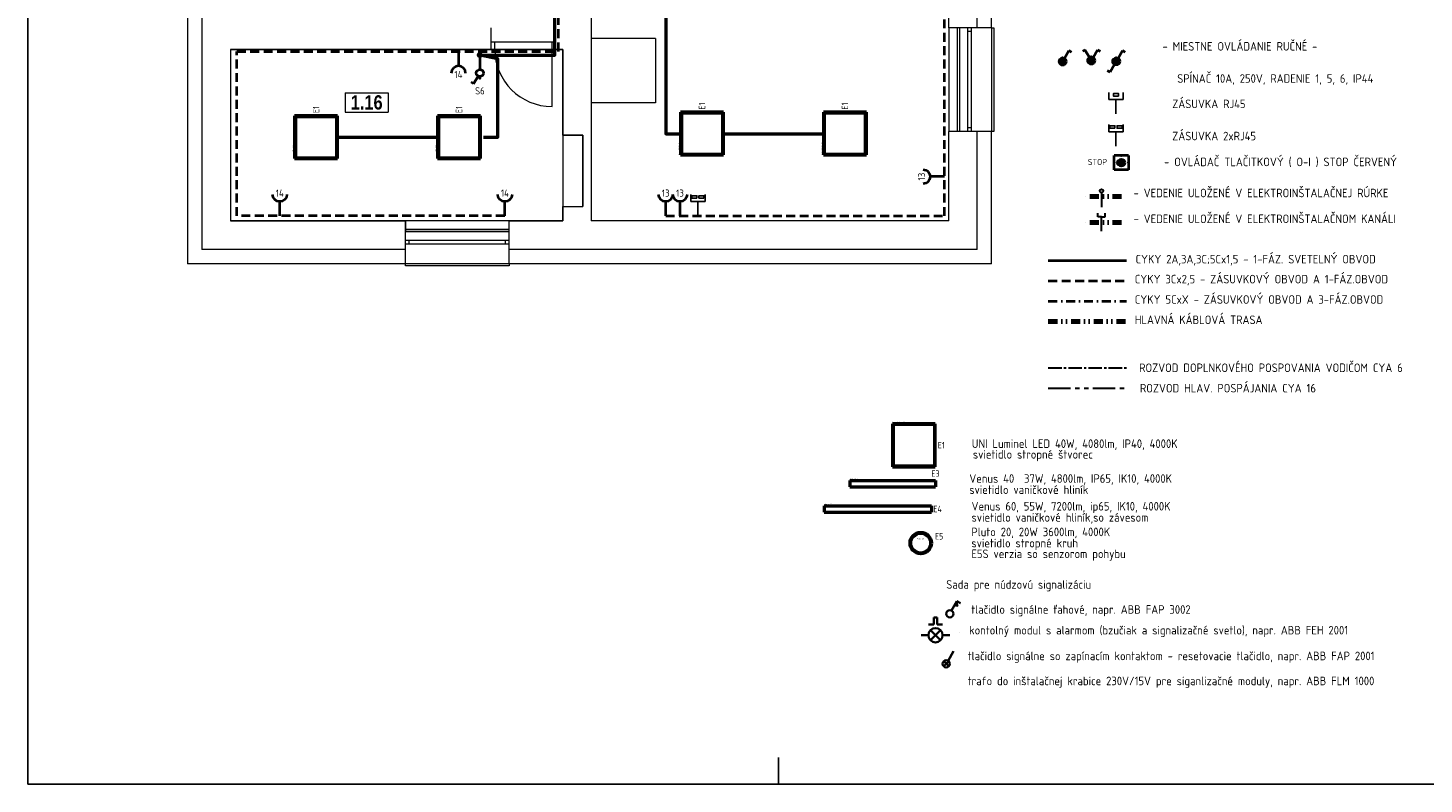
# Model space of a CAD drawing. Header units: millimetres. Extents: x 15895 to 58613, y -11754 to 79916.
# Tile 8 of 21: x 15926 to 35461, y 18351 to 28931. Entities that reach past the tile are written whole.
import ezdxf
from ezdxf.enums import TextEntityAlignment as Align

# ---------------------------------------------------------------- set-up
doc = ezdxf.new("R2010")
doc.units = ezdxf.units.MM
for name, pattern in [('DASHDOT', [1, 0.5, -0.25, 0, -0.25]), ('DASHED2', [0.375, 0.25, -0.125]), ('DGN STYLE 4', [1.514702, 0.756878, -0.378439, 0.000946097, -0.378439]), ('DĚLICÍ2', [15.875, 6.35, -3.175, 0, -3.175, 0, -3.175]), ('SDRUŽENÁ2', [1.25, 0.625, -0.125, 0.125, -0.125, 0.125, -0.125]), ('STŘEDOVÁ2', [1.125, 0.75, -0.125, 0.125, -0.125])]:
    doc.linetypes.add(name, pattern=pattern)
doc.layers.get('0').update_dxf_attribs({"linetype": 'CONTINUOUS'})
doc.layers.get('DEFPOINTS').update_dxf_attribs({"linetype": 'CONTINUOUS'})
for name, color, linetype, lineweight in [('1-ENN - SILN. ŽLABY', 165, 'CONTINUOUS', 70), ('1-ENN-SVETLÁ', 4, 'CONTINUOUS', 40), ('1-ENN-ZÁSUVKY', 1, 'CONTINUOUS', 40), ('1-ENNsvietidlá', 7, 'CONTINUOUS', 50), ('2DE_OBJ', 7, 'CONTINUOUS', 35), ('2DE_OBL', 91, 'CONTINUOUS', 35), ('2DE_SPP', 41, 'CONTINUOUS', 25), ('2DE_TXTMARK', 41, 'CONTINUOUS', 18), ('CP_DETAL', 33, 'CONTINUOUS', 18), ('EL1', 7, 'CONTINUOUS', 30), ('EL2', 7, 'CONTINUOUS', 40), ('EL3', 4, 'CONTINUOUS', 40), ('EL_POPIS', 7, 'CONTINUOUS', 25), ('ELEKTRO NN', 1, 'CONTINUOUS', 40), ('HLAVNÉ POSPÁJANIE - TRASY', 30, 'DGN STYLE 4', 30), ('tenka', 7, 'CONTINUOUS', 0), ('ZÁSUVKY', 4, 'CONTINUOUS', 35)]:
    doc.layers.add(name, color=color, linetype=linetype, lineweight=lineweight)
doc.layers.add('2DE_TXTLUM', color=7, linetype='CONTINUOUS')
doc.layers.add('PDF22_EL2', color=5, linetype='CONTINUOUS')
doc.styles.add('1-50_ce_2mm_100', font='GOTHIC.TTF', dxfattribs={"height": 100})
doc.styles.add('CP_ATTR', font='isocp.shx')
doc.styles.add('ISOCP', font='isocp.shx')
doc.styles.get("Standard").update_dxf_attribs({"font": 'isocp.shx'})

# ---------------------------------------------------------------- blocks, each defined once
blk = doc.blocks.new('*T459')
at = {"layer": 'DEFPOINTS', "color": 8, "lineweight": 0}
for p, q in [((0, 0), (600, 0)), ((0, 0), (0, -271)), ((600, 0), (600, -271)), ((0, -271), (600, -271))]:
    blk.add_line(p, q, dxfattribs=at)
at = {"layer": 'tenka', "color": 0, "insert": (300, -135), "char_height": 200, "width": 596, "attachment_point": 5, "style": '1-50_ce_2mm_100'}
blk.add_mtext('{\\fTechnicLite|b1|i0|c2|p2;\\C256;1.16}', dxfattribs=at)
blk = doc.blocks.new('LED panel 600x600')
for p, q in [((0, 600), (0, 0)), ((600, 600), (0, 600)), ((600, 0), (600, 600)), ((0, 0), (600, 0))]:
    blk.add_line(p, q)
at = {"layer": 'CP_DETAL'}
for p, q in [((25, 575), (0, 600)), ((575, 575), (600, 600)), ((25, 575), (25, 25)), ((575, 575), (25, 575)), ((575, 575), (575, 25)), ((25, 25), (0, 0)), ((25, 25), (575, 25)), ((575, 25), (600, 0))]:
    blk.add_line(p, q, dxfattribs=at)
at = {"linetype": 'ByBlock', "style": 'CP_ATTR', "flags": 9}
for tag in ['TEXT_10', 'TEXT_09', 'TEXT_08', 'TEXT_07', 'TEXT_06', 'TEXT_05', 'TEXT_04', 'TEXT_03', 'TEXT_02', 'TEXT_01', 'SHAPE', 'LAMPTYPE', 'COLOR_LIGHT', 'IP', 'COLOR_TEMP', 'LIGHT_EFFICACY', 'FLUX', 'OTHER', 'WEIGHT', 'VOLTAGE', 'POWER', 'CHARACTER', 'ORDER-NO', 'PRODUCT-TYPE', 'ARTICLE', 'PRODUCER', 'NRLAMPS', 'GROUP', 'NAME']:
    blk.add_attdef(tag, text='', height=0.000000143, dxfattribs=at).set_placement((300, 300), align=Align.MIDDLE_LEFT)
at = {"layer": '2DE_TXTLUM', "style": 'CP_ATTR', "width": 0.8, "flags": 8}
blk.add_attdef('NUMBER', text='', height=90, dxfattribs=at).set_placement((636, 300), align=Align.MIDDLE_LEFT)
at = {"layer": '2DE_TXTMARK', "linetype": 'ByBlock', "style": 'CP_ATTR', "width": 0.8, "flags": 8}
blk.add_attdef('MARK1', text='', height=20, dxfattribs=at).set_placement((0, 620), align=Align.MIDDLE_LEFT)
blk = doc.blocks.new('ELJV8')
at = {"layer": 'EL2'}
for p, q in [((-1, 0), (1, 0)), ((-0.912758, 0.4085), (0.912758, 0.4085)), ((-0.588496, 0.8085), (0.588496, 0.8085)), ((-0.920178, -0.3915), (0.920178, -0.3915)), ((-0.613458, -0.7915), (0.611169, -0.7915))]:
    blk.add_line(p, q, dxfattribs=at)
at = {"layer": 'EL2', "linetype": 'Continuous'}
blk.add_circle((0, 0), 1, dxfattribs=at)
at = {"layer": 'EL1', "linetype": 'Continuous', "flags": 1}
blk.add_attdef('KRABICE', (-0.013458, 0.0085), '', height=2, dxfattribs=at)
at = {"layer": 'EL1', "flags": 8}
blk.add_attdef('DRUH', (1.686542, -0.7915), '', height=1.7, dxfattribs=at)
blk = doc.blocks.new('spínač 1')
at = {"linetype": 'Continuous'}
blk.add_point((0, 2.4), dxfattribs=at)
at = {"layer": 'EL2', "linetype": 'Continuous'}
for p, q in [((0.5, 1.87), (1.75, 4.03)), ((1.75, 4.03), (2.47, 3.61))]:
    blk.add_line(p, q, dxfattribs=at)
blk.add_circle((0, 1), 1, dxfattribs=at)
at = {"layer": 'EL1', "linetype": 'Continuous', "flags": 8}
blk.add_attdef('POPIS', text='', height=2, dxfattribs=at).set_placement((0, 7), align=Align.MIDDLE)
at = {"layer": 'EL1', "linetype": 'Continuous', "flags": 1}
blk.add_attdef('ZARIZENI', (0, 1.2), '', height=2, dxfattribs=at)
at = {"layer": 'EL1', "flags": 8}
blk.add_attdef('DRUH', (2, 0.5), '', height=1.7, dxfattribs=at)
blk = doc.blocks.new('cpel_2590b_fhmd44h')
blk.add_arc((0, -2.5), 2.5, 0, 180)
at = {"linetype": 'ByBlock', "style": 'CP_ATTR', "flags": 9}
for tag in ['NAME', 'GROUP', 'NUMBER', 'PRODUCER', 'ARTICLE', 'PRODUCT-TYPE', 'ORDER-NO', 'CHARACTER', 'POWER', 'VOLTAGE', 'WEIGHT', 'OTHER']:
    blk.add_attdef(tag, text='', height=0.000625, dxfattribs=at).set_placement((-2.5, -2.5), align=Align.MIDDLE_LEFT)
blk = doc.blocks.new('CPEL_socket_02x_fhmd44h')
blk.add_line((0, 0), (0, -0.4))
at = {"xscale": 0.08, "yscale": 0.08, "zscale": 0.08}
blk.add_blockref('cpel_2590b_fhmd44h', (0, -0.4), dxfattribs=at)
at = {"linetype": 'ByBlock', "style": 'CP_ATTR', "flags": 9}
for tag, p in [('ORDER-NO', (-0.176, -0.301)), ('CHARACTER', (-0.176, -0.3)), ('NAME', (-0.176, -0.3)), ('GROUP', (-0.175, -0.301)), ('NUMBER', (-0.176, -0.301)), ('PRODUCER', (-0.175, -0.3)), ('ARTICLE', (-0.175, -0.3)), ('PRODUCT-TYPE', (-0.176, -0.301)), ('POWER', (-0.175, -0.301)), ('VOLTAGE', (-0.175, -0.301)), ('WEIGHT', (-0.175, -0.3)), ('OTHER', (-0.175, -0.3)), ('FUNCTION', (-0.175, -0.301)), ('LINK', (-0.176, -0.301))]:
    blk.add_attdef(tag, text='', height=0.000625, dxfattribs=at).set_placement(p, align=Align.MIDDLE_LEFT)
at = {"style": 'CP_ATTR', "flags": 12}
for tag, p in [('m', (0.34, -0.3)), ('n', (0, -0.64))]:
    blk.add_attdef(tag, text='', height=0.2, dxfattribs=at).set_placement(p, align=Align.MIDDLE_CENTER)
blk = doc.blocks.new('spínač 1 na povrch')
at = {"layer": 'EL2', "linetype": 'Continuous'}
for p, q in [((0.5, 1.87), (1.75, 4.03)), ((1.75, 4.03), (2.47, 3.61)), ((-1, 1.08), (1, 1.08)), ((-0.99, 0.83), (0.99, 0.83)), ((-0.94, 1.33), (0.94, 1.33)), ((-0.91, 0.58), (0.91, 0.58)), ((-0.81, 1.58), (0.81, 1.58)), ((-0.75, 0.33), (0.75, 0.33)), ((-0.55, 1.83), (0.55, 1.83)), ((-0.4, 0.08), (0.4, 0.08))]:
    blk.add_line(p, q, dxfattribs=at)
blk.add_circle((0, 1), 1, dxfattribs=at)
blk.add_point((0, 2), dxfattribs=at)
at = {"layer": 'EL1', "linetype": 'Continuous', "flags": 8}
blk.add_attdef('POPIS', text='', height=2, dxfattribs=at).set_placement((0, 7), align=Align.MIDDLE)
at = {"layer": 'EL1', "linetype": 'Continuous', "flags": 1}
blk.add_attdef('ZARIZENI', (0, 1.2), '', height=2, dxfattribs=at)
at = {"layer": 'EL1', "flags": 8}
blk.add_attdef('DRUH', (2, 0.5), '', height=1.7, dxfattribs=at)
blk = doc.blocks.new('Spínač 5_IP55')
at = {"layer": 'EL2', "linetype": 'Continuous'}
for p, q in [((-1.75, 4.03), (-2.47, 3.61)), ((-0.5, 1.87), (-1.75, 4.03)), ((0.5, 1.87), (1.75, 4.03)), ((1.75, 4.03), (2.47, 3.61)), ((-1, 1.08), (1, 1.08)), ((-0.99, 0.83), (0.99, 0.83)), ((-0.94, 1.33), (0.94, 1.33)), ((-0.91, 0.58), (0.91, 0.58)), ((-0.81, 1.58), (0.81, 1.58)), ((-0.75, 0.33), (0.75, 0.33)), ((-0.55, 1.83), (0.55, 1.83)), ((-0.4, 0.08), (0.4, 0.08))]:
    blk.add_line(p, q, dxfattribs=at)
blk.add_circle((0, 1), 1, dxfattribs=at)
blk.add_point((0, 2), dxfattribs=at)
at = {"layer": 'EL1', "linetype": 'Continuous', "flags": 8}
blk.add_attdef('POPIS', text='', height=2, dxfattribs=at).set_placement((0, 7), align=Align.MIDDLE)
at = {"layer": 'EL1', "linetype": 'Continuous', "flags": 1}
blk.add_attdef('ZARIZENI', (0, 1.2), '', height=2, dxfattribs=at)
at = {"layer": 'EL1', "flags": 8}
blk.add_attdef('DRUH', (2, 0.5), '', height=1.7, dxfattribs=at)
blk = doc.blocks.new('ELJQ7')
at = {"layer": 'EL2', "linetype": 'Continuous'}
for p, q in [((0.5, 1.87), (1.75, 4.03)), ((1.75, 4.03), (2.47, 3.61)), ((-0.5, 0.13), (-1.75, -2.03)), ((-1, 1.08), (1, 1.08)), ((-0.99, 0.83), (0.99, 0.83)), ((-0.94, 1.33), (0.94, 1.33)), ((-0.91, 0.58), (0.91, 0.58)), ((-0.81, 1.58), (0.81, 1.58)), ((-0.75, 0.33), (0.75, 0.33)), ((-0.55, 1.83), (0.55, 1.83)), ((-0.4, 0.08), (0.4, 0.08)), ((-1.75, -2.03), (-2.47, -1.61))]:
    blk.add_line(p, q, dxfattribs=at)
blk.add_circle((0, 1), 1, dxfattribs=at)
blk.add_point((0, 2), dxfattribs=at)
at = {"layer": 'EL1', "linetype": 'Continuous', "flags": 8}
blk.add_attdef('POPIS', text='', height=2, dxfattribs=at).set_placement((0, 7), align=Align.MIDDLE)
at = {"layer": 'EL1', "linetype": 'Continuous', "flags": 1}
blk.add_attdef('ZARIZENI', (0, 1.2), '', height=2, dxfattribs=at)
at = {"layer": 'EL1', "flags": 8}
blk.add_attdef('DRUH', (2, 0.5), '', height=1.7, dxfattribs=at)
blk = doc.blocks.new('ELJU9')
at = {"layer": 'EL1', "linetype": 'Continuous'}
for p, q in [((-1, 1.6), (-1, 2.6)), ((0, 1.6), (-1, 1.6)), ((0, 1.6), (1, 1.6)), ((0, -2.4), (0, 1.6)), ((1, 1.6), (1, 2.6))]:
    blk.add_line(p, q, dxfattribs=at)
blk.add_attdef('ULOZENI', text='', height=1.7, dxfattribs=at).set_placement((0, 4.5), align=Align.MIDDLE)
at = {"layer": 'EL1', "linetype": 'Continuous', "flags": 1}
blk.add_attdef('DELKA', (0, -2), '', height=2, dxfattribs=at)
blk = doc.blocks.new('ELJU3')
at = {"layer": 'EL1', "linetype": 'Continuous'}
blk.add_line((0, 1.1), (0, -2.9), dxfattribs=at)
blk.add_circle((0, 1.6), 0.5, dxfattribs=at)
blk.add_attdef('ULOZENI', text='', height=1.7, dxfattribs=at).set_placement((0, 4), align=Align.MIDDLE)
at = {"layer": 'EL1', "linetype": 'Continuous', "flags": 1}
blk.add_attdef('DELKA', (0, -2.5), '', height=2, dxfattribs=at)
blk = doc.blocks.new('CPEL_3395')
for p, q in [((0, 0), (0, -0.4)), ((-0.2, -0.6), (-0.2, -0.4)), ((-0.2, -0.4), (0.2, -0.4)), ((0.2, -0.4), (0.2, -0.6))]:
    blk.add_line(p, q)
blk.add_lwpolyline([(-0.071, -0.5), (0.071, -0.5), (0.071, -0.567), (-0.071, -0.567)], close=True)
at = {"linetype": 'ByBlock', "style": 'CP_ATTR', "flags": 9}
for tag, p in [('NAME', (-0.092, -0.418)), ('GROUP', (-0.092, -0.418)), ('NUMBER', (-0.092, -0.418)), ('PRODUCER', (-0.092, -0.418)), ('ARTICLE', (-0.092, -0.418)), ('CHARACTER', (-0.092, -0.418)), ('VOLTAGE', (-0.092, -0.419)), ('WEIGHT', (-0.092, -0.418)), ('OTHER', (-0.092, -0.418)), ('PRODUCT-TYPE', (-0.092, -0.419)), ('ORDER-NO', (-0.092, -0.419)), ('POWER', (-0.092, -0.419))]:
    blk.add_attdef(tag, text='', height=0.00005, dxfattribs=at).set_placement(p, align=Align.MIDDLE_LEFT)
blk = doc.blocks.new('CPEL_3396')
for p, q in [((0, 0), (0, -0.4)), ((-0.2, -0.6), (-0.2, -0.4)), ((-0.2, -0.4), (0.2, -0.4)), ((0.2, -0.4), (0.2, -0.6))]:
    blk.add_line(p, q)
for points in [[(-0.171, -0.5), (-0.029, -0.5), (-0.029, -0.567), (-0.171, -0.567)], [(0.029, -0.5), (0.171, -0.5), (0.171, -0.567), (0.029, -0.567)]]:
    blk.add_lwpolyline(points, close=True)
at = {"linetype": 'ByBlock', "style": 'CP_ATTR'}
for tag, height, flags, p in [('ARTICLE', 0.286, 8, (-0.092, -0.418)), ('NUMBER', 0.286, 8, (-0.092, -0.418)), ('NAME', 0.00005, 9, (-0.092, -0.418)), ('GROUP', 0.00005, 9, (-0.092, -0.418)), ('PRODUCER', 0.00005, 9, (-0.092, -0.418)), ('CHARACTER', 0.00005, 9, (-0.092, -0.418)), ('VOLTAGE', 0.00005, 9, (-0.092, -0.419)), ('WEIGHT', 0.00005, 9, (-0.092, -0.418)), ('OTHER', 0.00005, 9, (-0.092, -0.418)), ('PRODUCT-TYPE', 0.00005, 9, (-0.092, -0.419)), ('ORDER-NO', 0.00005, 9, (-0.092, -0.419)), ('POWER', 0.00005, 9, (-0.092, -0.419))]:
    blk.add_attdef(tag, text='', height=height, dxfattribs=dict(at, flags=flags)).set_placement(p, align=Align.MIDDLE_LEFT)
blk = doc.blocks.new('Venus40')
for p, q in [((-600, 44), (-600, -44)), ((-600, 44), (600, 44)), ((600, 44), (600, -44)), ((-600, -44), (600, -44))]:
    blk.add_line(p, q)
at = {"layer": 'CP_DETAL'}
for p, q in [((-590, 34), (590, 34)), ((-590, 34), (-590, -34)), ((590, 34), (590, -34)), ((-590, -34), (590, -34))]:
    blk.add_line(p, q, dxfattribs=at)
at = {"linetype": 'ByBlock', "style": 'CP_ATTR', "flags": 9}
for tag in ['TEXT_10', 'TEXT_09', 'TEXT_08', 'TEXT_07', 'TEXT_06', 'TEXT_05', 'TEXT_04', 'TEXT_03', 'TEXT_02', 'TEXT_01', 'SHAPE', 'LAMPTYPE', 'COLOR_LIGHT', 'IP', 'COLOR_TEMP', 'LIGHT_EFFICACY', 'FLUX', 'OTHER', 'WEIGHT', 'VOLTAGE', 'POWER', 'CHARACTER', 'ORDER-NO', 'PRODUCT-TYPE', 'ARTICLE', 'PRODUCER', 'NRLAMPS', 'GROUP', 'NAME']:
    blk.add_attdef(tag, text='', height=0.000000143, dxfattribs=at).set_placement((0, 0), align=Align.MIDDLE_LEFT)
at = {"layer": '2DE_TXTLUM', "style": 'CP_ATTR', "width": 0.8, "flags": 8}
blk.add_attdef('NUMBER', text='', height=90, dxfattribs=at).set_placement((636, 0), align=Align.MIDDLE_LEFT)
at = {"layer": '2DE_TXTMARK', "linetype": 'ByBlock', "style": 'CP_ATTR', "width": 0.8, "flags": 8}
blk.add_attdef('MARK1', text='', height=20, dxfattribs=at).set_placement((-600, 64), align=Align.MIDDLE_LEFT)
blk = doc.blocks.new('Pluto 20')
blk.add_circle((0, 0), 150)
at = {"layer": 'CP_DETAL'}
blk.add_circle((0, 0), 125, dxfattribs=at)
at = {"linetype": 'ByBlock', "style": 'CP_ATTR', "flags": 9}
for tag in ['TEXT_10', 'TEXT_09', 'TEXT_08', 'TEXT_07', 'TEXT_06', 'TEXT_05', 'TEXT_04', 'TEXT_03', 'TEXT_02', 'TEXT_01', 'SHAPE', 'LAMPTYPE', 'COLOR_LIGHT', 'IP', 'COLOR_TEMP', 'LIGHT_EFFICACY', 'FLUX', 'OTHER', 'WEIGHT', 'VOLTAGE', 'POWER', 'CHARACTER', 'ORDER-NO', 'PRODUCT-TYPE', 'ARTICLE', 'PRODUCER', 'NRLAMPS', 'GROUP', 'NAME']:
    blk.add_attdef(tag, text='', height=0.000000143, dxfattribs=at).set_placement((-4, -4), align=Align.MIDDLE_LEFT)
at = {"layer": '2DE_TXTLUM', "style": 'CP_ATTR', "width": 0.8, "flags": 8}
blk.add_attdef('NUMBER', text='', height=90, dxfattribs=at).set_placement((200, 95), align=Align.MIDDLE_LEFT)
at = {"layer": '2DE_TXTMARK', "linetype": 'ByBlock', "style": 'CP_ATTR', "width": 0.8, "flags": 8}
blk.add_attdef('MARK1', text='', height=20, dxfattribs=at).set_placement((-50, 60), align=Align.MIDDLE_LEFT)
blk = doc.blocks.new('Venus 60')
for p, q in [((0, 44), (0, -44)), ((0, 44), (1500, 44)), ((1500, 44), (1500, -44)), ((0, -44), (1500, -44))]:
    blk.add_line(p, q)
at = {"layer": 'CP_DETAL'}
for p, q in [((10, 34), (1490, 34)), ((10, 34), (10, -34)), ((1490, 34), (1490, -34)), ((10, -34), (1490, -34))]:
    blk.add_line(p, q, dxfattribs=at)
at = {"linetype": 'ByBlock', "style": 'CP_ATTR', "flags": 9}
for tag in ['TEXT_10', 'TEXT_09', 'TEXT_08', 'TEXT_07', 'TEXT_06', 'TEXT_05', 'TEXT_04', 'TEXT_03', 'TEXT_02', 'TEXT_01', 'SHAPE', 'LAMPTYPE', 'COLOR_LIGHT', 'IP', 'COLOR_TEMP', 'LIGHT_EFFICACY', 'FLUX', 'OTHER', 'WEIGHT', 'VOLTAGE', 'POWER', 'CHARACTER', 'ORDER-NO', 'PRODUCT-TYPE', 'ARTICLE', 'PRODUCER', 'NRLAMPS', 'GROUP', 'NAME']:
    blk.add_attdef(tag, text='', height=0.000000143, dxfattribs=at).set_placement((600, 0), align=Align.MIDDLE_LEFT)
at = {"layer": '2DE_TXTLUM', "style": 'CP_ATTR', "width": 0.8, "flags": 8}
blk.add_attdef('NUMBER', text='', height=90, dxfattribs=at).set_placement((1528, 0), align=Align.MIDDLE_LEFT)
at = {"layer": '2DE_TXTMARK', "linetype": 'ByBlock', "style": 'CP_ATTR', "width": 0.8, "flags": 8}
blk.add_attdef('MARK1', text='', height=20, dxfattribs=at).set_placement((0, 64), align=Align.MIDDLE_LEFT)
blk = doc.blocks.new('cpel_2594a_f2xuy2c')
blk.add_circle((0, 0), 2.5)
at = {"linetype": 'ByBlock', "style": 'CP_ATTR', "flags": 9}
for tag, p in [('NAME', (-1.15, -0.23)), ('NUMBER', (-1.15, -0.23)), ('PRODUCER', (-1.15, -0.23)), ('PRODUCT-TYPE', (-1.15, -0.23)), ('ORDER-NO', (-1.15, -0.23)), ('CHARACTER', (-1.15, -0.23)), ('OTHER', (-1.15, -0.23)), ('GROUP', (-1.14, -0.23)), ('ARTICLE', (-1.14, -0.23)), ('POWER', (-1.14, -0.23)), ('VOLTAGE', (-1.14, -0.23)), ('WEIGHT', (-1.14, -0.23))]:
    blk.add_attdef(tag, text='', height=0.000625, dxfattribs=at).set_placement(p, align=Align.MIDDLE_LEFT)
blk = doc.blocks.new('cpel_2602a_tyyc38')
h = blk.add_hatch(color=256)
h.paths.add_polyline_path([(3.76, 4.3), (3.3, 4.3), (3.76, 2.83)])
h.paths.add_polyline_path([(4.22, 4.3), (3.76, 4.3), (3.76, 2.83)])
for p, q in [((3.76, 6.58), (0, 0)), ((3.76, 2.83), (3.3, 4.3)), ((3.3, 4.3), (4.22, 4.3)), ((3.76, 6.58), (6.18, 5.19)), ((3.76, 6.58), (3.76, 2.83)), ((3.76, 2.83), (4.22, 4.3))]:
    blk.add_line(p, q)
at = {"linetype": 'ByBlock', "style": 'CP_ATTR', "flags": 9}
for tag, p in [('NAME', (0.32, 1.48)), ('ARTICLE', (0.32, 1.48)), ('OTHER', (0.32, 1.48)), ('GROUP', (0.32, 1.47)), ('NUMBER', (0.32, 1.47)), ('PRODUCER', (0.32, 1.47)), ('PRODUCT-TYPE', (0.32, 1.47)), ('ORDER-NO', (0.32, 1.47)), ('CHARACTER', (0.32, 1.47)), ('POWER', (0.32, 1.47)), ('VOLTAGE', (0.32, 1.47)), ('WEIGHT', (0.32, 1.47))]:
    blk.add_attdef(tag, text='', height=0.000625, dxfattribs=at).set_placement(p, align=Align.MIDDLE_LEFT)
blk = doc.blocks.new('cpel_type_03B')
at = {"layer": 'DEFPOINTS'}
blk.add_line((0, 0), (0, 0), dxfattribs=at)
blk = doc.blocks.new('cpel_bswitch_02B')
at = {"layer": 'DEFPOINTS'}
blk.add_line((0, 0), (0, 0), dxfattribs=at)
blk = doc.blocks.new('cpel_bswitch_02C')
blk.add_line((0, 0), (0, 0))
blk = doc.blocks.new('cpel_switch_02_fx71mt0')
at = {"xscale": 0.08, "yscale": 0.08, "zscale": 0.08}
for name, p in [('cpel_2594a_f2xuy2c', (0, 0)), ('cpel_type_03B', (0, 0.2)), ('cpel_2602a_tyyc38', (0.099, 0.174)), ('cpel_bswitch_02B', (0.099, 0.174)), ('cpel_bswitch_02C', (0.099, 0.174))]:
    blk.add_blockref(name, p, dxfattribs=at)
at = {"linetype": 'ByBlock', "style": 'CP_ATTR', "flags": 9}
for tag, p in [('NAME', (-1.148, -0.224)), ('CHARACTER', (-1.148, -0.226)), ('NUMBER', (-1.147, -0.227)), ('PRODUCT-TYPE', (-1.148, -0.228)), ('ORDER-NO', (-1.148, -0.229)), ('LINK', (-1.147, -0.23)), ('OTHER', (-1.145, -0.224)), ('PRODUCER', (-1.144, -0.225)), ('ARTICLE', (-1.143, -0.224)), ('VOLTAGE', (-1.143, -0.228)), ('WEIGHT', (-1.142, -0.226)), ('GROUP', (-1.142, -0.227)), ('POWER', (-1.142, -0.229)), ('FUNCTION', (-1.142, -0.23))]:
    blk.add_attdef(tag, text='', height=0.000625, dxfattribs=at).set_placement(p, align=Align.MIDDLE_LEFT)
blk = doc.blocks.new('cpel_3374a_z2uv73w')
for p, q in [((-1.77, 1.77), (1.77, -1.77)), ((-1.77, -1.77), (1.77, 1.77))]:
    blk.add_line(p, q)
blk.add_circle((0, 0), 2.5)
at = {"linetype": 'ByBlock', "style": 'CP_ATTR', "flags": 9}
for tag, p in [('NAME', (-1.15, -0.23)), ('NUMBER', (-1.15, -0.23)), ('PRODUCER', (-1.15, -0.23)), ('PRODUCT-TYPE', (-1.15, -0.23)), ('ORDER-NO', (-1.15, -0.23)), ('CHARACTER', (-1.15, -0.23)), ('OTHER', (-1.15, -0.23)), ('GROUP', (-1.14, -0.23)), ('ARTICLE', (-1.14, -0.23)), ('POWER', (-1.14, -0.23)), ('VOLTAGE', (-1.14, -0.23)), ('WEIGHT', (-1.14, -0.23))]:
    blk.add_attdef(tag, text='', height=0.000625, dxfattribs=at).set_placement(p, align=Align.MIDDLE_LEFT)
blk = doc.blocks.new('cpel_2594a1_zpf7uh0')
blk.add_line((3.76, 6.58), (0, 0))
at = {"linetype": 'ByBlock', "style": 'CP_ATTR', "flags": 9}
for tag, p in [('NAME', (0.45, 1.45)), ('ARTICLE', (0.45, 1.45)), ('OTHER', (0.45, 1.45)), ('GROUP', (0.45, 1.44)), ('NUMBER', (0.45, 1.44)), ('PRODUCER', (0.45, 1.44)), ('PRODUCT-TYPE', (0.45, 1.44)), ('ORDER-NO', (0.45, 1.44)), ('CHARACTER', (0.45, 1.44)), ('POWER', (0.45, 1.44)), ('VOLTAGE', (0.45, 1.44)), ('WEIGHT', (0.45, 1.44))]:
    blk.add_attdef(tag, text='', height=0.000625, dxfattribs=at).set_placement(p, align=Align.MIDDLE_LEFT)
blk = doc.blocks.new('cpel_switch_02_zg4mfvj')
at = {"xscale": 0.08, "yscale": 0.08, "zscale": 0.08}
for name, p in [('cpel_3374a_z2uv73w', (0, 0)), ('cpel_type_03B', (0, 0.2)), ('cpel_2594a1_zpf7uh0', (0.099, 0.174)), ('cpel_bswitch_02B', (0.099, 0.174)), ('cpel_bswitch_02C', (0.099, 0.174))]:
    blk.add_blockref(name, p, dxfattribs=at)
at = {"linetype": 'ByBlock', "style": 'CP_ATTR', "flags": 9}
for tag, p in [('NAME', (-1.148, -0.224)), ('CHARACTER', (-1.148, -0.226)), ('NUMBER', (-1.147, -0.227)), ('PRODUCT-TYPE', (-1.148, -0.228)), ('ORDER-NO', (-1.148, -0.229)), ('LINK', (-1.147, -0.23)), ('OTHER', (-1.145, -0.224)), ('PRODUCER', (-1.144, -0.225)), ('ARTICLE', (-1.143, -0.224)), ('VOLTAGE', (-1.143, -0.228)), ('WEIGHT', (-1.142, -0.226)), ('GROUP', (-1.142, -0.227)), ('POWER', (-1.142, -0.229)), ('FUNCTION', (-1.142, -0.23))]:
    blk.add_attdef(tag, text='', height=0.000625, dxfattribs=at).set_placement(p, align=Align.MIDDLE_LEFT)
blk = doc.blocks.new('CPEL_2169')
for p, q in [((-0.05, 0.3), (-0.05, 0.5)), ((-0.05, 0.5), (0.05, 0.5)), ((0.05, 0.5), (0.05, 0.3)), ((-0.2, 0), (-0.4, 0)), ((-0.2, 0.3), (-0.05, 0.3)), ((-0.141, 0.141), (0.141, -0.141)), ((0.141, 0.141), (-0.141, -0.141)), ((0.05, 0.3), (0.2, 0.3)), ((0.2, 0), (0.4, 0))]:
    blk.add_line(p, q)
blk.add_circle((0, 0), 0.2)
at = {"linetype": 'ByBlock', "style": 'CP_ATTR', "flags": 9}
for tag, p in [('NAME', (-0.092, -0.018)), ('GROUP', (-0.092, -0.018)), ('NUMBER', (-0.092, -0.018)), ('PRODUCER', (-0.092, -0.018)), ('ARTICLE', (-0.092, -0.018)), ('CHARACTER', (-0.092, -0.018)), ('VOLTAGE', (-0.092, -0.019)), ('WEIGHT', (-0.092, -0.018)), ('OTHER', (-0.092, -0.018)), ('PRODUCT-TYPE', (-0.092, -0.019)), ('ORDER-NO', (-0.092, -0.019)), ('POWER', (-0.092, -0.019))]:
    blk.add_attdef(tag, text='', height=0.00005, dxfattribs=at).set_placement(p, align=Align.MIDDLE_LEFT)
blk = doc.blocks.new('ELJS1')
at = {"layer": 'EL2', "linetype": 'Continuous'}
for p, q in [((-2.000003, 0), (-2.000003, 4.000007)), ((2.000003, 4.000007), (-2.000003, 4.000007)), ((2.000003, 4.000007), (2.000003, 0)), ((2.000003, 0), (-2.000003, 0))]:
    blk.add_line(p, q, dxfattribs=at)
at = {"layer": 'EL2'}
for p, q in [((-0.999997, 2), (0.999997, 2)), ((-0.866024, 2.5), (0.866024, 2.5)), ((-0.86602, 1.5), (0.86602, 1.5))]:
    blk.add_line(p, q, dxfattribs=at)
at = {"layer": 'EL2', "linetype": 'Continuous'}
blk.add_circle((0, 2.000003), 0.999997, dxfattribs=at)
for p in [(0, 4.000007), (-2.000003, 2.000003), (2.000003, 2.000003)]:
    blk.add_point(p, dxfattribs=at)
at = {"layer": 'EL1', "linetype": 'Continuous', "flags": 8}
blk.add_attdef('POPIS', text='', height=2, dxfattribs=at).set_placement((0, 8), align=Align.MIDDLE)
at = {"layer": 'EL1', "linetype": 'Continuous', "flags": 1}
blk.add_attdef('ZARIZENI', (0, 1.2), '', height=2, dxfattribs=at)
at = {"layer": 'EL1', "flags": 8}
blk.add_attdef('DRUH', (3, 1.5), '', height=1.7, dxfattribs=at)

msp = doc.modelspace()

# ---------------------------------------------------------------- linework, layer by layer
msp.add_line((26426, 18722), (26426, 18351))
msp.add_lwpolyline([(47426, 48051), (15926, 48051), (15926, 18351), (47426, 18351)], close=True)
at = {"layer": '1-ENN - SILN. ŽLABY', "linetype": 'DĚLICÍ2', "ltscale": 20}
for p, q in [((31229, 26570), (30665, 26570)), ((31229, 26209), (30665, 26209)), ((30203, 24824), (31296, 24824))]:
    msp.add_line(p, q, dxfattribs=at)
at = {"layer": '1-ENN-SVETLÁ'}
for p, q in [((22250, 28550), (22250, 28350)), ((30203, 25677), (31296, 25677))]:
    msp.add_line(p, q, dxfattribs=at)
at = {"layer": '1-ENN-SVETLÁ', "linetype": 'Continuous', "lineweight": 50}
for points in [[(25050, 34600), (24850, 34600), (24850, 27450), (25050, 27450)], [(22300, 27400), (22500, 27400), (22500, 28500), (22250, 28550), (23300, 28550), (23300, 32100)], [(20250, 27400), (21650, 27400)], [(25650, 27450), (27050, 27450)]]:
    msp.add_lwpolyline(points, dxfattribs=at)
at = {"layer": '1-ENN-ZÁSUVKY', "linetype": 'DASHED2', "ltscale": 500}
msp.add_line((30203, 25393), (31296, 25393), dxfattribs=at)
at = {"layer": '1-ENN-ZÁSUVKY', "color": 1, "linetype": 'DASHDOT', "ltscale": 250}
msp.add_line((30203, 25108), (31296, 25108), dxfattribs=at)
at = {"layer": '1-ENN-ZÁSUVKY', "linetype": 'DASHED2', "ltscale": 500}
for points in [[(24850, 26300), (28750, 26300), (28750, 36400)], [(22600, 26300), (18850, 26300), (18850, 28600), (23350, 28600), (23350, 35800)]]:
    msp.add_lwpolyline(points, dxfattribs=at)
at = {"layer": 'HLAVNÉ POSPÁJANIE - TRASY', "linetype": 'STŘEDOVÁ2', "ltscale": 250}
msp.add_line((30203, 24174), (31296, 24174), dxfattribs=at)
at = {"layer": 'HLAVNÉ POSPÁJANIE - TRASY', "linetype": 'SDRUŽENÁ2', "ltscale": 500}
msp.add_line((30203, 23889), (31296, 23889), dxfattribs=at)
at = {"layer": 'PDF22_EL2', "lineweight": 30}
for points in [[(28595, 20475), (28595, 20475)], [(28954, 20475), (28954, 20475)]]:
    msp.add_lwpolyline(points, dxfattribs=at)
at = {"layer": 'tenka'}
for p, q in [((23809, 32281), (23809, 28781)), ((28809, 28931), (28809, 30131)), ((29409, 28931), (29409, 30131)), ((18159, 29131), (18159, 25631)), ((22409, 28631), (22409, 28931)), ((23309, 28631), (23309, 28931)), ((29409, 28931), (28809, 28931)), ((28929, 28931), (28929, 27481)), ((29079, 27481), (29079, 28931)), ((29129, 27481), (29129, 28931)), ((23309, 28731), (22409, 28731)), ((22459, 28631), (22459, 28731)), ((23259, 27831), (23259, 28731)), ((24709, 28781), (23809, 28781)), ((23809, 28781), (23809, 27881)), ((24709, 28781), (24709, 27881)), ((29129, 28881), (29079, 28881)), ((18759, 28631), (18759, 26231)), ((18759, 28631), (22409, 28631)), ((22409, 28631), (23309, 28631)), ((23309, 28631), (23409, 28631)), ((23409, 28631), (23409, 27431)), ((24709, 27881), (23809, 27881)), ((23809, 27881), (23809, 26231)), ((23409, 27431), (23689, 27431)), ((23689, 27431), (23689, 26431)), ((28809, 26231), (28809, 27481)), ((29409, 27481), (28809, 27481)), ((29129, 27531), (29079, 27531)), ((29409, 25631), (29409, 27481)), ((23409, 26431), (23409, 26231)), ((23409, 26431), (23689, 26431)), ((21209, 26231), (18759, 26231)), ((21209, 25631), (21209, 26231)), ((23409, 26231), (22659, 26231)), ((22659, 25631), (22659, 26231)), ((28809, 26231), (23809, 26231)), ((22659, 26111), (21209, 26111)), ((21209, 25961), (22659, 25961)), ((21209, 25911), (22659, 25911)), ((21259, 25911), (21259, 25961)), ((22609, 25911), (22609, 25961)), ((21209, 25631), (18159, 25631)), ((29409, 25631), (22659, 25631))]:
    msp.add_line(p, q, dxfattribs=at)
at = {"layer": 'tenka', "linetype": 'Continuous'}
for p, q in [((29209, 28931), (29209, 30131)), ((18359, 29131), (18359, 25831)), ((29209, 25831), (29209, 27481)), ((21209, 25831), (18359, 25831)), ((29209, 25831), (22659, 25831))]:
    msp.add_line(p, q, dxfattribs=at)
at = {"layer": 'tenka', "ltscale": 300}
for p, q in [((28809, 28931), (28809, 27481)), ((23409, 27431), (23409, 26431)), ((22659, 26231), (21209, 26231))]:
    msp.add_line(p, q, dxfattribs=at)
at = {"layer": 'tenka', "ltscale": 3}
for p, q in [((28959, 28931), (28959, 27481)), ((29409, 28931), (29409, 27481)), ((22659, 26081), (21209, 26081)), ((22659, 25631), (21209, 25631))]:
    msp.add_line(p, q, dxfattribs=at)
at = {"layer": 'tenka'}
for points in [[(29409, 28931), (29439, 28931), (29439, 27481), (29409, 27481)], [(18759, 28631), (18759, 26231), (21209, 26231), (21209, 26081), (22659, 26081), (22659, 26231), (23409, 26231), (23409, 26431), (23689, 26431), (23689, 27431), (23409, 27431), (23409, 28631), (18759, 28631)], [(22659, 25631), (22659, 25601), (21209, 25601), (21209, 25631)]]:
    msp.add_lwpolyline(points, dxfattribs=at)
msp.add_arc((23259, 28631), 800, 180, 270, dxfattribs=at)

# ---------------------------------------------------------------- block references
msp.add_blockref('*T459', (20366, 28022))
at = {"layer": '1-ENN-SVETLÁ', "xscale": 50, "yscale": 50, "zscale": 50}
for name, p in [('spínač 1 na povrch', (30404, 28412)), ('Spínač 5_IP55', (30804, 28424)), ('ELJQ7', (31154, 28413, -4185))]:
    msp.add_blockref(name, p, dxfattribs=at)
at = {"layer": '1-ENN-ZÁSUVKY', "xscale": 500, "yscale": 500, "zscale": 500, "rotation": 360}
msp.add_blockref('CPEL_socket_02x_fhmd44h', (21950, 28600), dxfattribs=at).add_auto_attribs({'n': '14'})
at = {"layer": '1-ENN-ZÁSUVKY'}
ref = msp.add_blockref('CPEL_socket_02x_fhmd44h', (28750, 26850), dxfattribs=dict(at, xscale=-499.9999999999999, yscale=499.9999999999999, zscale=500, rotation=269.9999999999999))
ref.add_attrib('n', '13', dxfattribs={"layer": '0', "height": 100, "rotation": 90, "style": 'CP_ATTR', "flags": 12}).set_placement((28430, 26850), align=Align.MIDDLE_CENTER)
ref = msp.add_blockref('CPEL_socket_02x_fhmd44h', (19450, 26300), dxfattribs=dict(at, xscale=-499.9999999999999, yscale=499.9999999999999, zscale=500, rotation=180))
ref.add_attrib('n', '14', dxfattribs={"layer": '0', "height": 100, "style": 'CP_ATTR', "flags": 12}).set_placement((19450, 26620), align=Align.MIDDLE_CENTER)
ref = msp.add_blockref('CPEL_socket_02x_fhmd44h', (22600, 26300), dxfattribs=dict(at, xscale=-499.9999999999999, yscale=499.9999999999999, zscale=500, rotation=180))
ref.add_attrib('n', '14', dxfattribs={"layer": '0', "height": 100, "style": 'CP_ATTR', "flags": 12}).set_placement((22600, 26620), align=Align.MIDDLE_CENTER)
ref = msp.add_blockref('CPEL_socket_02x_fhmd44h', (24850, 26300), dxfattribs=dict(at, xscale=-499.9999999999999, yscale=499.9999999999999, zscale=500, rotation=179.9999999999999))
ref.add_attrib('n', '13', dxfattribs={"layer": '0', "height": 100, "style": 'CP_ATTR', "flags": 12}).set_placement((24850, 26620), align=Align.MIDDLE_CENTER)
ref = msp.add_blockref('CPEL_socket_02x_fhmd44h', (25050, 26300), dxfattribs=dict(at, xscale=-499.9999999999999, yscale=499.9999999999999, zscale=500, rotation=179.9999999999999))
ref.add_attrib('n', '13', dxfattribs={"layer": '0', "height": 100, "style": 'CP_ATTR', "flags": 12}).set_placement((25050, 26620), align=Align.MIDDLE_CENTER)
at = {"layer": '1-ENNsvietidlá', "linetype": 'Continuous', "rotation": 90}
for p in [(20258, 27103), (22258, 27103), (25658, 27153), (27658, 27153)]:
    msp.add_blockref('LED panel 600x600', p, dxfattribs=at).add_auto_attribs({'MARK1': 'Luminel LED 40W', 'NUMBER': 'E1'})
at = {"layer": '1-ENNsvietidlá', "linetype": 'Continuous'}
for name, p, values in [('LED panel 600x600', (28021, 22792), {'MARK1': 'Luminel LED 40W', 'NUMBER': 'E1'}), ('Venus 60', (27068, 22200), {'MARK1': 'Venus 60', 'NUMBER': 'E4'}), ('Pluto 20', (28418, 21723), {'MARK1': 'Pluto 20', 'NUMBER': 'E5'})]:
    msp.add_blockref(name, p, dxfattribs=at).add_auto_attribs(values)
at = {"layer": '1-ENNsvietidlá'}
ref = msp.add_blockref('Venus40', (28027, 22555), dxfattribs=at)
ref.add_attrib('MARK1', 'Venus 40', dxfattribs={"layer": '2DE_TXTMARK', "linetype": 'ByBlock', "height": 20, "style": 'CP_ATTR', "width": 0.8, "flags": 8}).set_placement((27427, 22619), align=Align.MIDDLE_LEFT)
ref.add_attrib('NUMBER', 'E3', dxfattribs={"layer": '2DE_TXTLUM', "height": 90, "style": 'CP_ATTR', "width": 0.8, "flags": 8}).set_placement((28568, 22695), align=Align.MIDDLE_LEFT)
at = {"layer": '2DE_OBJ', "xscale": 250, "yscale": 250, "zscale": 250, "rotation": 360}
msp.add_blockref('cpel_switch_02_fx71mt0', (28825, 20734), dxfattribs=at)
at = {"layer": '2DE_OBJ', "xscale": 250, "yscale": 250, "zscale": 250}
msp.add_blockref('cpel_switch_02_zg4mfvj', (28775, 20034), dxfattribs=at)
at = {"layer": '2DE_OBL', "xscale": 500, "yscale": 500, "zscale": 500}
msp.add_blockref('CPEL_2169', (28625, 20434), dxfattribs=at)
at = {"layer": '2DE_SPP', "xscale": 500, "yscale": 500, "zscale": 500, "rotation": 180}
for name, p in [('CPEL_3395', (31150, 27728)), ('CPEL_3396', (31150, 27278)), ('CPEL_3396', (25300, 26300))]:
    msp.add_blockref(name, p, dxfattribs=at)
at = {"layer": 'EL1'}
ref = msp.add_blockref('ELJS1', (31223, 26946), dxfattribs=dict(at, xscale=50, yscale=50, zscale=50))
ref.add_attrib('DRUH', 'STOP', (30756, 27013), dxfattribs={"height": 85, "flags": 8})
at = {"layer": 'EL3', "xscale": 50, "yscale": 50, "zscale": 50}
for name, p in [('ELJU3', (30947, 26570)), ('ELJU9', (30947, 26209))]:
    msp.add_blockref(name, p, dxfattribs=at)
at = {"layer": 'ELEKTRO NN'}
ref = msp.add_blockref('spínač 1', (22250, 28350), dxfattribs=dict(at, xscale=50, yscale=50, zscale=50, rotation=179.9999999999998))
ref.add_attrib('POPIS', 'S6', dxfattribs={"layer": 'EL1', "linetype": 'Continuous', "height": 100, "flags": 8}).set_placement((22250, 28050), align=Align.MIDDLE)
at = {"layer": 'ZÁSUVKY', "ltscale": 2, "xscale": 25, "yscale": 25, "zscale": 25, "rotation": 179.9999999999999}
msp.add_blockref('ELJV8', (22249, 28552), dxfattribs=at)

# ---------------------------------------------------------------- texts
at = {"layer": 'EL_POPIS', "linetype": 'Continuous', "style": 'ISOCP'}
for s, p in [('- MIESTNE OVLÁDANIE RUČNÉ -', (31801, 28733)), ('   SPÍNAČ 10A, 250V, RADENIE 1, 5, 6, IP44', (31801, 28283))]:
    msp.add_text(s, height=120, dxfattribs=at).set_placement(p, align=Align.TOP_LEFT)
for s, p in [('ZÁSUVKA RJ45', (31937, 27808)), ('ZÁSUVKA 2xRJ45', (31937, 27358)), ('- OVLÁDAČ TLAČITKOVÝ ( O-I ) STOP ČERVENÝ', (31823, 26996)), ('- VEDENIE ULOŽENÉ V ELEKTROINŠTALAČNEJ RÚRKE', (31396, 26561)), ('- VEDENIE ULOŽENÉ V ELEKTROINŠTALAČNOM KANÁLI', (31396, 26200)), ('CYKY 2A,3A,3C;5Cx1,5 - 1-FÁZ. SVETELNÝ OBVOD', (31424, 25635)), ('CYKY 3Cx2,5 - ZÁSUVKOVÝ OBVOD A 1-FÁZ.OBVOD', (31413, 25356)), ('CYKY 5CxX - ZÁSUVKOVÝ OBVOD A 3-FÁZ.OBVOD', (31413, 25071)), ('HLAVNÁ KÁBLOVÁ TRASA', (31413, 24787)), ('ROZVOD DOPLNKOVÉHO POSPOVANIA VODIČOM CYA 6 ', (31474, 24116)), ('ROZVOD HLAV. POSPÁJANIA CYA 16', (31485, 23830)), ('UNI Luminel LED 40W, 4080lm, IP40, 4000K', (29133, 23054)), ('svietidlo stropné štvorec', (29148, 22904)), ('Venus 40  37W, 4800lm, IP65, IK10, 4000K', (29098, 22566)), ('svietidlo vaničkové hliník', (29098, 22410)), ('Venus 60, 55W, 7200lm, ip65, IK10, 4000K', (29129, 22178)), ('svietidlo vaničkové hliník,so závesom', (29129, 22022)), ('Pluto 20, 20W 3600lm, 4000K', (29127, 21819)), ('svietidlo stropné kruh', (29127, 21663)), ('E5S verzia so senzorom pohybu', (29127, 21513)), ('Sada pre núdzovú signalizáciu', (28775, 21084)), ('tlačidlo signálne ťahové, napr. ABB FAP 3002', (29125, 20734)), ('kontolný modul s alarmom (bzučiak a signalizačné svetlo), napr. ABB FEH 2001', (29095, 20444)), ('tlačidlo signálne so zapínacím kontaktom - resetovacie tlačidlo, napr. ABB FAP 2001', (29075, 20084)), ('trafo do inštalačnej krabice 230V/15V pre siganlizačné moduly, napr. ABB FLM 1000', (29075, 19734))]:
    msp.add_text(s, height=120, dxfattribs=at).set_placement(p)

doc.saveas('drawing.dxf')
